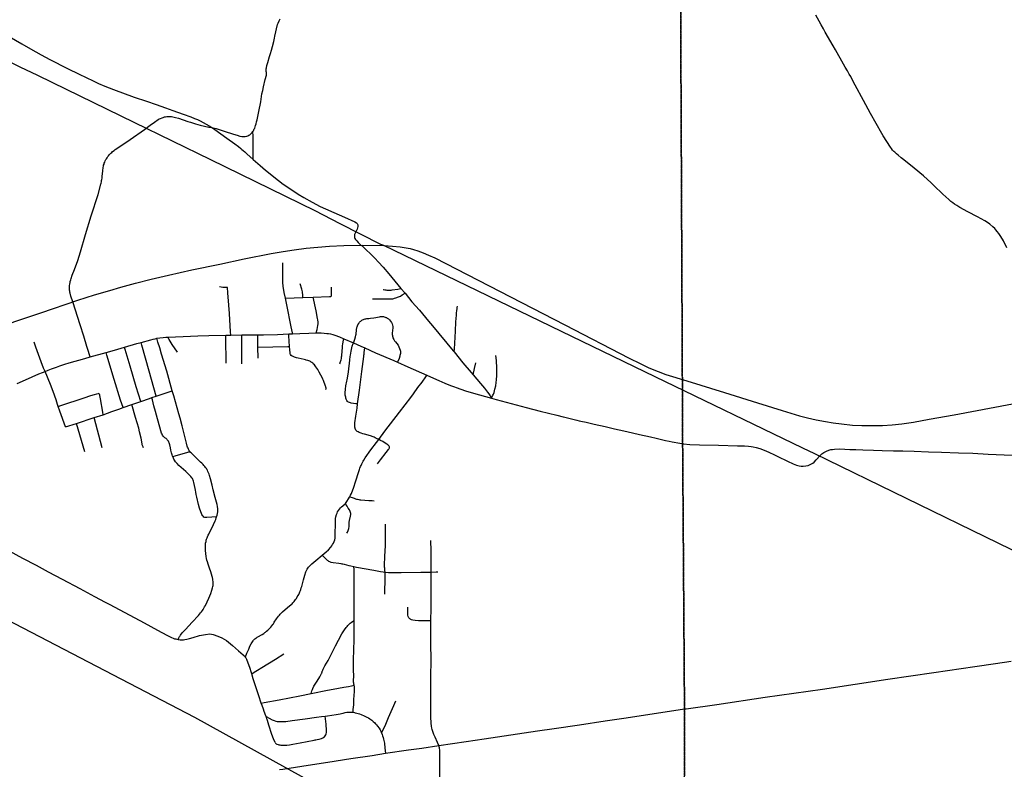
# Model space of a CAD drawing. Header units: feet. Extents: x 2113747 to 2516209, y 960708 to 1356798.
# Tile 34 of 92: x 2291837 to 2302517, y 1151897 to 1160033. Entities that reach past the tile are written whole.
import ezdxf

# ---------------------------------------------------------------- set-up
doc = ezdxf.new("R2010")
doc.units = ezdxf.units.FT
doc.header["$LTSCALE"] = 20
doc.header["$MEASUREMENT"] = 0
doc.linetypes.add('OhDOT_USTN3', pattern=[0.22, 0.165, -0.055])
doc.linetypes.add('rr2', pattern=[0])
for name, color, linetype in [('GM_X_City_Street', 251, 'Continuous'), ('GM_X_County_Road', 3, 'Continuous'), ('GM_X_Rail_Line', 251, 'rr2'), ('GM_X_State_Route', 1, 'Continuous'), ('GM_X_Township', 251, 'OhDOT_USTN3'), ('GM_X_Township_Road', 4, 'Continuous'), ('GM_X_Township_Subdivision', 4, 'Continuous')]:
    doc.layers.add(name, color=color, linetype=linetype)

msp = doc.modelspace()

# ---------------------------------------------------------------- linework, layer by layer
at = {"layer": 'GM_X_City_Street', "flags": 128}
for points in [[(2294765, 1156487), (2294757, 1156602), (2294755, 1156623)], [(2295310, 1156299), (2295313, 1156306), (2295315, 1156313), (2295318, 1156323), (2295321, 1156332), (2295323, 1156341), (2295326, 1156356), (2295327, 1156366), (2295329, 1156375), (2295330, 1156384), (2295331, 1156392), (2295337, 1156474), (2295339, 1156496), (2295343, 1156513), (2295351, 1156557), (2295354, 1156570)], [(2294774, 1156399), (2294771, 1156407), (2294770, 1156416), (2294768, 1156449), (2294765, 1156487)], [(2295503, 1155862), (2295483, 1155864), (2295457, 1155868), (2295434, 1155872), (2295424, 1155875), (2295413, 1155878), (2295404, 1155883), (2295398, 1155886), (2295393, 1155890), (2295386, 1155899), (2295382, 1155907), (2295378, 1155916), (2295375, 1155925), (2295373, 1155935), (2295371, 1155946), (2295369, 1155957), (2295369, 1155964), (2295369, 1155973), (2295372, 1156034), (2295374, 1156048), (2295376, 1156060), (2295379, 1156076), (2295383, 1156093), (2295393, 1156144), (2295404, 1156212), (2295417, 1156337), (2295418, 1156353), (2295420, 1156366), (2295422, 1156376), (2295425, 1156393), (2295433, 1156434), (2295443, 1156489), (2295446, 1156500), (2295449, 1156509), (2295457, 1156526)], [(2295503, 1155862), (2295522, 1156012), (2295550, 1156216), (2295569, 1156379), (2295571, 1156393), (2295573, 1156404), (2295575, 1156421), (2295579, 1156448), (2295582, 1156471)], [(2295155, 1156018), (2295158, 1156022), (2295160, 1156025), (2295161, 1156029), (2295160, 1156037), (2295159, 1156041), (2295156, 1156048), (2295153, 1156056), (2295131, 1156118), (2295126, 1156130), (2295121, 1156142), (2295087, 1156209), (2295078, 1156223), (2295070, 1156238), (2295060, 1156251), (2295051, 1156265), (2295043, 1156275), (2295034, 1156286), (2295022, 1156297), (2295015, 1156304), (2295007, 1156311), (2294999, 1156317), (2294990, 1156322), (2294983, 1156326), (2294975, 1156329), (2294961, 1156333), (2294946, 1156338), (2294937, 1156340), (2294921, 1156344), (2294858, 1156359), (2294839, 1156364), (2294819, 1156371), (2294804, 1156377), (2294804, 1156377), (2294794, 1156381), (2294782, 1156388), (2294774, 1156399)], [(2295731, 1155475), (2295798, 1155566), (2295957, 1155775), (2296079, 1155932), (2296110, 1155974), (2296156, 1156040), (2296201, 1156099), (2296243, 1156157), (2296255, 1156174)], [(2295731, 1155475), (2295707, 1155489), (2295693, 1155496), (2295682, 1155502), (2295671, 1155507), (2295662, 1155510), (2295653, 1155513), (2295644, 1155516), (2295578, 1155533), (2295558, 1155539), (2295540, 1155544), (2295530, 1155548), (2295518, 1155553), (2295507, 1155559), (2295499, 1155565), (2295491, 1155572), (2295485, 1155579), (2295479, 1155588), (2295477, 1155594), (2295475, 1155602), (2295474, 1155608), (2295473, 1155615), (2295472, 1155623), (2295472, 1155632), (2295474, 1155659), (2295485, 1155730), (2295497, 1155818), (2295503, 1155862)], [(2295417, 1154855), (2295426, 1154871), (2295435, 1154891), (2295461, 1154960), (2295480, 1155017), (2295514, 1155128), (2295522, 1155150), (2295527, 1155165), (2295535, 1155183), (2295540, 1155195), (2295548, 1155212), (2295555, 1155228), (2295562, 1155241), (2295569, 1155254), (2295586, 1155279), (2295647, 1155364), (2295707, 1155443), (2295731, 1155475)], [(2295718, 1155212), (2295751, 1155255), (2295813, 1155336), (2295838, 1155367), (2295842, 1155372), (2295845, 1155378), (2295848, 1155386), (2295848, 1155393), (2295847, 1155397), (2295845, 1155403), (2295841, 1155407), (2295839, 1155410), (2295835, 1155414), (2295830, 1155419), (2295821, 1155426), (2295803, 1155438), (2295776, 1155454), (2295752, 1155466), (2295731, 1155475)], [(2295370, 1154782), (2295385, 1154803), (2295403, 1154831), (2295414, 1154850), (2295417, 1154855)], [(2295417, 1154855), (2295444, 1154847), (2295466, 1154840), (2295474, 1154837), (2295481, 1154833), (2295490, 1154830), (2295501, 1154828), (2295516, 1154825), (2295526, 1154823), (2295538, 1154822), (2295626, 1154816), (2295659, 1154814), (2295682, 1154812)], [(2295118, 1154220), (2295119, 1154220), (2295163, 1154258), (2295187, 1154280), (2295211, 1154307), (2295222, 1154322), (2295231, 1154337), (2295240, 1154353), (2295248, 1154370), (2295254, 1154388), (2295258, 1154407), (2295259, 1154423), (2295259, 1154446), (2295260, 1154475), (2295263, 1154541), (2295263, 1154557), (2295262, 1154596), (2295264, 1154620), (2295268, 1154639), (2295275, 1154662), (2295281, 1154677), (2295286, 1154690), (2295296, 1154708), (2295305, 1154722), (2295316, 1154734), (2295329, 1154746), (2295342, 1154757), (2295370, 1154782)], [(2295385, 1154459), (2295391, 1154470), (2295399, 1154489), (2295406, 1154510), (2295411, 1154533), (2295412, 1154548), (2295412, 1154560), (2295410, 1154569), (2295410, 1154578), (2295413, 1154598), (2295426, 1154643), (2295429, 1154663), (2295429, 1154672), (2295427, 1154685), (2295422, 1154697), (2295415, 1154712), (2295400, 1154733), (2295388, 1154752), (2295378, 1154768), (2295370, 1154782)], [(2295800, 1154038), (2295799, 1154053), (2295797, 1154070), (2295796, 1154082), (2295795, 1154092), (2295795, 1154104), (2295795, 1154114), (2295799, 1154206), (2295804, 1154327), (2295805, 1154432), (2295805, 1154510), (2295806, 1154559)], [(2293556, 1153307), (2293563, 1153324), (2293567, 1153331), (2293571, 1153339), (2293576, 1153346), (2293581, 1153354), (2293600, 1153378), (2293634, 1153416), (2293707, 1153495), (2293777, 1153568), (2293787, 1153581), (2293800, 1153595), (2293809, 1153608), (2293819, 1153621), (2293826, 1153632), (2293836, 1153648), (2293843, 1153661), (2293851, 1153677), (2293888, 1153754), (2293909, 1153805), (2293923, 1153842), (2293930, 1153867), (2293932, 1153880), (2293934, 1153892), (2293935, 1153902), (2293936, 1153914), (2293935, 1153925), (2293935, 1153937), (2293933, 1153951), (2293932, 1153962), (2293928, 1153978), (2293925, 1153990), (2293911, 1154041), (2293897, 1154081), (2293880, 1154124), (2293873, 1154148), (2293868, 1154167), (2293864, 1154187), (2293861, 1154207), (2293853, 1154272), (2293852, 1154295), (2293852, 1154310)], [(2296302, 1154038), (2296302, 1154096), (2296300, 1154165), (2296299, 1154269), (2296297, 1154380)], [(2294285, 1153117), (2294302, 1153158), (2294321, 1153202), (2294334, 1153234), (2294347, 1153258), (2294354, 1153269), (2294363, 1153282), (2294369, 1153290), (2294375, 1153298), (2294382, 1153305), (2294389, 1153312), (2294397, 1153319), (2294405, 1153325), (2294413, 1153331), (2294421, 1153336), (2294467, 1153362), (2294484, 1153373), (2294497, 1153381), (2294505, 1153387), (2294515, 1153395), (2294527, 1153407), (2294540, 1153420), (2294551, 1153431), (2294560, 1153441), (2294571, 1153455), (2294582, 1153469), (2294589, 1153478), (2294598, 1153493), (2294624, 1153531), (2294634, 1153545), (2294645, 1153560), (2294654, 1153570), (2294663, 1153580), (2294675, 1153592), (2294688, 1153605), (2294743, 1153653), (2294783, 1153687), (2294791, 1153695), (2294801, 1153705), (2294807, 1153712), (2294813, 1153719), (2294821, 1153729), (2294830, 1153741), (2294838, 1153752), (2294848, 1153768), (2294856, 1153782), (2294864, 1153796), (2294871, 1153811), (2294876, 1153823), (2294882, 1153837), (2294886, 1153850), (2294891, 1153866), (2294896, 1153881), (2294914, 1153953), (2294930, 1154006), (2294942, 1154041), (2294948, 1154056), (2294957, 1154071), (2294964, 1154081), (2294970, 1154090), (2294983, 1154105), (2295007, 1154128), (2295050, 1154165), (2295118, 1154220)], [(2295118, 1154220), (2295151, 1154189), (2295160, 1154179), (2295171, 1154168), (2295179, 1154162), (2295187, 1154156), (2295197, 1154152), (2295213, 1154147), (2295239, 1154142), (2295300, 1154133), (2295321, 1154130), (2295333, 1154128), (2295343, 1154126), (2295356, 1154123), (2295406, 1154111), (2295428, 1154106), (2295460, 1154099), (2295463, 1154098)], [(2295463, 1154098), (2295489, 1154093), (2295679, 1154059), (2295749, 1154045), (2295781, 1154041), (2295800, 1154038)], [(2295466, 1153514), (2295465, 1153586), (2295464, 1153693), (2295464, 1153755), (2295465, 1153902), (2295464, 1154066), (2295463, 1154098)], [(2295796, 1153800), (2295801, 1153983), (2295802, 1154000), (2295802, 1154016), (2295801, 1154027), (2295800, 1154038), (2295800, 1154038)], [(2295800, 1154038), (2295807, 1154037), (2295839, 1154035), (2295870, 1154033), (2295893, 1154033), (2295976, 1154033), (2296189, 1154036), (2296237, 1154036), (2296302, 1154038)], [(2296298, 1153511), (2296301, 1153643), (2296301, 1153778), (2296302, 1153911), (2296302, 1154038)], [(2296302, 1154038), (2296353, 1154039), (2296371, 1154041)], [(2296064, 1153534), (2296059, 1153541), (2296054, 1153550), (2296051, 1153557), (2296049, 1153570), (2296047, 1153593), (2296046, 1153657)], [(2294999, 1152721), (2295007, 1152749), (2295009, 1152755), (2295012, 1152763), (2295016, 1152773), (2295029, 1152798), (2295064, 1152854), (2295094, 1152902), (2295104, 1152922), (2295108, 1152930), (2295111, 1152937), (2295113, 1152942), (2295115, 1152947), (2295117, 1152952), (2295118, 1152957), (2295119, 1152962), (2295122, 1152967), (2295125, 1152975), (2295129, 1152983), (2295137, 1152999), (2295148, 1153020), (2295183, 1153080), (2295262, 1153238), (2295294, 1153299), (2295333, 1153367), (2295361, 1153411), (2295379, 1153437), (2295389, 1153449), (2295397, 1153459), (2295405, 1153467), (2295414, 1153475), (2295423, 1153483), (2295434, 1153491), (2295446, 1153500), (2295466, 1153514)], [(2295464, 1152810), (2295464, 1152811), (2295463, 1152821), (2295461, 1152831), (2295459, 1152844), (2295459, 1152856), (2295459, 1152872), (2295460, 1152897), (2295459, 1152988), (2295459, 1153111), (2295460, 1153168), (2295464, 1153328), (2295466, 1153475), (2295466, 1153514)], [(2296064, 1153534), (2296071, 1153529), (2296077, 1153526), (2296085, 1153523), (2296101, 1153519), (2296127, 1153515), (2296163, 1153512), (2296241, 1153512), (2296272, 1153511), (2296298, 1153511)], [(2296384, 1152155), (2296368, 1152190), (2296344, 1152245), (2296331, 1152276), (2296322, 1152298), (2296315, 1152317), (2296311, 1152331), (2296308, 1152345), (2296304, 1152365), (2296301, 1152400), (2296297, 1152467), (2296296, 1152513), (2296297, 1152569), (2296297, 1152730), (2296297, 1152906), (2296299, 1153077), (2296298, 1153270), (2296298, 1153490), (2296298, 1153511)], [(2293556, 1153307), (2293577, 1153304), (2293596, 1153303), (2293613, 1153304), (2293629, 1153305), (2293651, 1153309), (2293679, 1153316), (2293719, 1153328), (2293786, 1153350), (2293852, 1153361), (2293900, 1153366), (2293937, 1153359), (2293986, 1153344), (2294031, 1153323), (2294080, 1153296), (2294144, 1153242), (2294209, 1153184), (2294285, 1153117)], [(2294354, 1152935), (2294351, 1152945), (2294334, 1153004), (2294306, 1153078), (2294300, 1153090), (2294294, 1153102), (2294288, 1153112), (2294285, 1153117)], [(2294354, 1152935), (2294381, 1152951), (2294418, 1152972), (2294465, 1153001), (2294612, 1153094), (2294702, 1153149)], [(2294458, 1152615), (2294431, 1152696), (2294371, 1152880), (2294354, 1152935)], [(2294999, 1152721), (2295177, 1152757), (2295239, 1152769), (2295352, 1152788), (2295403, 1152797), (2295437, 1152804), (2295464, 1152810)], [(2295454, 1152516), (2295456, 1152546), (2295460, 1152598), (2295462, 1152643), (2295466, 1152711), (2295468, 1152731), (2295469, 1152750), (2295470, 1152768), (2295469, 1152784), (2295467, 1152795), (2295466, 1152802), (2295464, 1152810)], [(2294458, 1152615), (2294490, 1152622), (2294650, 1152653), (2294876, 1152695), (2294999, 1152721)], [(2294511, 1152470), (2294508, 1152478), (2294490, 1152526), (2294481, 1152550), (2294466, 1152590), (2294458, 1152615)], [(2295762, 1152292), (2295800, 1152371), (2295839, 1152461), (2295896, 1152590), (2295917, 1152639)], [(2294511, 1152470), (2294576, 1152436), (2294586, 1152432), (2294598, 1152427), (2294617, 1152421), (2294630, 1152418), (2294641, 1152417), (2294652, 1152416), (2294666, 1152415), (2294679, 1152415), (2294694, 1152416), (2294709, 1152417), (2294723, 1152418), (2294793, 1152427), (2294935, 1152446), (2295057, 1152463), (2295112, 1152469), (2295152, 1152474)], [(2294607, 1152190), (2294589, 1152228), (2294571, 1152276), (2294541, 1152375), (2294526, 1152428), (2294522, 1152439), (2294519, 1152447), (2294514, 1152461), (2294511, 1152469), (2294511, 1152470)], [(2294607, 1152190), (2294613, 1152182), (2294619, 1152175), (2294627, 1152170), (2294640, 1152166), (2294648, 1152164), (2294658, 1152162), (2294671, 1152161), (2294685, 1152160), (2294700, 1152160), (2294714, 1152159), (2294736, 1152160), (2294762, 1152163), (2294801, 1152169), (2294878, 1152184), (2294955, 1152199), (2295031, 1152215), (2295042, 1152217), (2295051, 1152219), (2295063, 1152221), (2295086, 1152226), (2295109, 1152232), (2295124, 1152238), (2295135, 1152245), (2295143, 1152251), (2295151, 1152261), (2295157, 1152272), (2295162, 1152284), (2295164, 1152297), (2295165, 1152317), (2295161, 1152386), (2295155, 1152447), (2295152, 1152474)], [(2295152, 1152474), (2295176, 1152478), (2295270, 1152492), (2295292, 1152496), (2295312, 1152499), (2295329, 1152503), (2295347, 1152508), (2295358, 1152511), (2295368, 1152513), (2295385, 1152516), (2295404, 1152517), (2295417, 1152518), (2295429, 1152518), (2295441, 1152517), (2295454, 1152516)], [(2295454, 1152516), (2295455, 1152516), (2295467, 1152514), (2295477, 1152512), (2295493, 1152508), (2295508, 1152503), (2295524, 1152499), (2295542, 1152492), (2295575, 1152479), (2295588, 1152472), (2295604, 1152465), (2295621, 1152455), (2295635, 1152446), (2295645, 1152439), (2295658, 1152429), (2295673, 1152418), (2295688, 1152402), (2295698, 1152391), (2295708, 1152380), (2295720, 1152366), (2295736, 1152344), (2295746, 1152327), (2295754, 1152311), (2295762, 1152292)], [(2295762, 1152292), (2295769, 1152274), (2295774, 1152260), (2295780, 1152241), (2295785, 1152224), (2295788, 1152210), (2295791, 1152195), (2295793, 1152182), (2295799, 1152127), (2295805, 1152071)]]:
    msp.add_lwpolyline(points, dxfattribs=at)
at = {"layer": 'GM_X_County_Road', "flags": 128}
for points in [[(2302546, 1157557), (2302507, 1157631), (2302479, 1157679), (2302466, 1157700), (2302456, 1157713), (2302441, 1157733), (2302426, 1157752), (2302413, 1157765), (2302393, 1157784), (2302360, 1157812), (2302333, 1157831), (2302305, 1157848), (2302228, 1157892), (2302120, 1157949), (2302034, 1157996), (2302001, 1158016), (2301977, 1158032), (2301958, 1158045), (2301937, 1158061), (2301914, 1158080), (2301852, 1158138), (2301754, 1158234), (2301725, 1158262), (2301641, 1158337), (2301540, 1158422), (2301483, 1158468), (2301412, 1158523), (2301397, 1158534), (2301364, 1158562), (2301348, 1158576), (2301339, 1158583), (2301328, 1158594), (2301320, 1158601), (2301316, 1158605), (2301305, 1158617), (2301292, 1158633), (2301281, 1158648), (2301204, 1158773), (2301189, 1158797), (2301067, 1159013), (2300991, 1159154), (2300901, 1159322), (2300871, 1159378), (2300851, 1159415), (2300835, 1159443), (2300816, 1159476), (2300791, 1159519), (2300773, 1159551), (2300685, 1159704), (2300659, 1159750), (2300575, 1159899), (2300556, 1159933), (2300531, 1159978), (2300508, 1160017), (2300471, 1160083)], [(2294367, 1158820), (2294372, 1158828), (2294377, 1158838), (2294382, 1158848), (2294386, 1158857), (2294390, 1158869), (2294395, 1158884), (2294401, 1158903), (2294406, 1158926), (2294412, 1158947), (2294431, 1159037), (2294451, 1159143), (2294465, 1159227), (2294473, 1159266), (2294482, 1159305), (2294501, 1159383), (2294513, 1159430), (2294514, 1159437), (2294515, 1159446), (2294515, 1159453), (2294514, 1159460), (2294512, 1159469), (2294511, 1159477), (2294511, 1159485), (2294512, 1159498), (2294513, 1159511), (2294518, 1159537), (2294527, 1159569), (2294547, 1159632), (2294558, 1159666), (2294568, 1159701), (2294579, 1159742), (2294592, 1159796), (2294600, 1159831), (2294604, 1159854), (2294635, 1159980), (2294641, 1159996), (2294653, 1160022), (2294663, 1160041)], [(2291565, 1159942), (2291861, 1159772), (2291954, 1159717), (2292069, 1159653), (2292164, 1159601), (2292354, 1159504), (2292481, 1159441), (2292635, 1159368), (2292692, 1159341), (2292761, 1159312), (2292853, 1159275), (2293080, 1159192), (2293214, 1159147), (2293316, 1159111), (2293418, 1159077), (2293499, 1159049), (2293610, 1159007), (2293692, 1158977), (2293734, 1158961), (2293765, 1158948), (2293796, 1158934), (2293828, 1158918), (2293861, 1158900), (2293892, 1158881), (2293921, 1158862)], [(2292726, 1158282), (2292726, 1158286), (2292728, 1158297), (2292730, 1158313), (2292732, 1158332), (2292738, 1158394), (2292743, 1158427), (2292746, 1158442), (2292748, 1158453), (2292752, 1158465), (2292755, 1158476), (2292760, 1158488), (2292765, 1158500), (2292772, 1158514), (2292777, 1158524), (2292785, 1158535), (2292792, 1158547), (2292801, 1158557), (2292809, 1158567), (2292818, 1158576), (2292825, 1158584), (2292836, 1158593), (2292845, 1158601), (2292862, 1158614), (2292874, 1158623), (2292945, 1158671), (2293035, 1158732), (2293190, 1158842), (2293254, 1158887), (2293299, 1158920), (2293315, 1158931), (2293326, 1158939), (2293340, 1158948), (2293351, 1158955), (2293366, 1158962), (2293382, 1158969), (2293394, 1158973), (2293407, 1158977), (2293420, 1158979), (2293434, 1158981), (2293449, 1158982), (2293465, 1158982), (2293484, 1158981), (2293500, 1158979), (2293528, 1158972), (2293558, 1158964), (2293661, 1158929), (2293691, 1158920)], [(2293691, 1158920), (2293744, 1158903), (2293793, 1158889), (2293843, 1158876), (2293888, 1158867), (2293921, 1158862)], [(2293921, 1158862), (2293952, 1158840), (2294084, 1158748), (2294169, 1158686), (2294209, 1158655), (2294235, 1158634), (2294247, 1158625), (2294261, 1158613), (2294280, 1158597), (2294301, 1158578), (2294371, 1158516)], [(2293921, 1158862), (2293951, 1158857), (2293969, 1158853), (2293989, 1158846), (2294054, 1158824), (2294155, 1158790), (2294195, 1158778), (2294226, 1158770), (2294245, 1158766), (2294264, 1158765), (2294283, 1158766), (2294301, 1158770), (2294313, 1158774), (2294323, 1158778), (2294333, 1158784), (2294342, 1158791), (2294352, 1158800), (2294360, 1158809), (2294367, 1158819), (2294367, 1158820)], [(2294371, 1158516), (2294370, 1158569), (2294368, 1158768), (2294367, 1158820)], [(2294371, 1158516), (2294445, 1158450), (2294502, 1158399), (2294643, 1158287), (2294696, 1158249), (2294799, 1158179), (2294857, 1158140), (2294920, 1158103), (2295008, 1158051), (2295095, 1158007), (2295302, 1157915), (2295359, 1157891), (2295474, 1157838), (2295491, 1157828), (2295497, 1157822), (2295502, 1157815), (2295505, 1157807), (2295506, 1157798), (2295506, 1157787), (2295503, 1157775), (2295497, 1157761), (2295475, 1157716), (2295469, 1157700), (2295468, 1157690), (2295468, 1157679), (2295470, 1157669), (2295474, 1157659), (2295481, 1157647), (2295487, 1157639), (2295494, 1157631), (2295509, 1157614), (2295539, 1157587), (2295551, 1157577)], [(2292386, 1157058), (2292384, 1157063), (2292382, 1157074), (2292380, 1157086), (2292379, 1157098), (2292378, 1157110), (2292378, 1157123), (2292378, 1157136), (2292379, 1157149), (2292381, 1157163), (2292384, 1157180), (2292386, 1157192), (2292391, 1157209), (2292395, 1157224), (2292408, 1157261), (2292432, 1157322), (2292466, 1157419), (2292495, 1157512), (2292552, 1157700), (2292612, 1157904), (2292687, 1158135), (2292719, 1158246), (2292722, 1158260), (2292725, 1158274), (2292726, 1158282)], [(2295551, 1157577), (2295585, 1157547), (2295654, 1157482), (2295691, 1157444), (2295730, 1157400), (2295778, 1157347), (2295840, 1157276), (2295971, 1157117)], [(2295971, 1157117), (2296017, 1157063)], [(2296017, 1157063), (2296092, 1156970), (2296172, 1156879), (2296271, 1156761), (2296316, 1156709), (2296540, 1156440), (2296550, 1156428)], [(2292603, 1156374), (2292596, 1156397), (2292581, 1156442), (2292567, 1156485), (2292532, 1156597), (2292492, 1156722), (2292414, 1156969), (2292392, 1157034), (2292388, 1157049), (2292386, 1157058)], [(2294797, 1156624), (2294875, 1156627), (2294972, 1156631), (2295054, 1156634)], [(2295054, 1156634), (2295075, 1156635), (2295106, 1156634), (2295139, 1156632), (2295167, 1156628), (2295188, 1156626), (2295210, 1156622), (2295233, 1156616), (2295254, 1156609), (2295307, 1156590), (2295354, 1156570)], [(2292975, 1156479), (2293109, 1156517), (2293154, 1156530)], [(2293154, 1156530), (2293258, 1156559), (2293286, 1156566), (2293307, 1156571), (2293325, 1156575)], [(2293325, 1156575), (2293358, 1156581), (2293392, 1156585), (2293421, 1156587), (2293443, 1156588)], [(2293443, 1156588), (2293609, 1156595), (2293769, 1156601), (2293890, 1156605), (2294074, 1156608)], [(2294074, 1156608), (2294127, 1156609)], [(2294127, 1156609), (2294246, 1156613), (2294246, 1156613)], [(2294246, 1156613), (2294347, 1156613), (2294419, 1156614)], [(2294419, 1156614), (2294480, 1156614), (2294634, 1156618), (2294755, 1156623)], [(2294755, 1156623), (2294797, 1156624)], [(2295354, 1156570), (2295457, 1156526)], [(2292603, 1156374), (2292775, 1156422)], [(2292775, 1156422), (2292864, 1156446), (2292975, 1156479)], [(2295457, 1156526), (2295539, 1156490), (2295582, 1156471)], [(2295582, 1156471), (2295698, 1156419), (2295896, 1156333), (2295936, 1156315)], [(2296550, 1156428), (2296645, 1156310), (2296734, 1156205), (2296756, 1156178)], [(2292112, 1156216), (2292147, 1156230), (2292183, 1156244), (2292235, 1156263), (2292271, 1156276), (2292328, 1156294), (2292375, 1156309), (2292542, 1156356), (2292603, 1156374)], [(2295936, 1156315), (2296046, 1156266), (2296255, 1156174)], [(2291811, 1156084), (2291899, 1156125), (2292046, 1156189), (2292083, 1156205), (2292112, 1156216)], [(2296255, 1156174), (2296292, 1156158), (2296385, 1156117)], [(2296385, 1156117), (2296449, 1156089), (2296509, 1156064), (2296553, 1156047), (2296571, 1156040), (2296671, 1156005), (2296759, 1155978), (2296954, 1155925)], [(2296756, 1156178), (2296834, 1156084), (2296878, 1156034), (2296911, 1155991), (2296925, 1155972), (2296933, 1155962), (2296939, 1155952), (2296954, 1155925)], [(2296954, 1155925), (2297005, 1155911), (2297329, 1155825), (2297484, 1155785), (2297662, 1155739), (2297732, 1155722), (2297751, 1155718), (2297780, 1155711), (2297882, 1155687), (2297907, 1155681), (2297923, 1155677), (2297980, 1155664), (2298069, 1155644), (2298188, 1155617), (2298290, 1155593), (2298338, 1155582), (2298424, 1155563), (2298559, 1155532), (2298680, 1155504), (2298740, 1155490), (2298814, 1155473), (2298843, 1155467), (2298881, 1155459), (2298913, 1155452), (2298997, 1155436), (2299028, 1155432)], [(2299028, 1155432), (2299039, 1155430), (2299107, 1155424), (2299210, 1155419), (2299416, 1155415), (2299622, 1155409), (2299698, 1155407), (2299744, 1155404), (2299771, 1155401), (2299793, 1155398), (2299825, 1155391), (2299867, 1155379), (2299913, 1155361), (2299964, 1155339), (2300024, 1155311), (2300059, 1155294), (2300165, 1155241), (2300227, 1155211), (2300263, 1155198), (2300291, 1155191), (2300314, 1155188), (2300336, 1155187), (2300364, 1155190), (2300389, 1155196), (2300413, 1155206), (2300424, 1155211), (2300439, 1155221), (2300453, 1155232), (2300478, 1155257), (2300520, 1155304), (2300539, 1155322), (2300561, 1155337), (2300588, 1155351), (2300613, 1155361), (2300636, 1155367), (2300654, 1155370), (2300675, 1155372), (2300728, 1155374), (2300788, 1155371), (2300841, 1155370), (2300905, 1155367), (2300984, 1155365), (2301099, 1155361), (2301193, 1155358), (2301315, 1155354), (2301417, 1155352), (2301540, 1155349), (2301695, 1155344), (2301834, 1155339), (2302019, 1155332), (2302175, 1155327), (2302343, 1155319), (2302514, 1155312), (2302658, 1155306)]]:
    msp.add_lwpolyline(points, dxfattribs=at)
at = {"layer": 'GM_X_Rail_Line', "flags": 128}
for points in [[(2295753, 1157594), (2295314, 1157817), (2295042, 1157960), (2293910, 1158512), (2293080, 1158917), (2292346, 1159274), (2292034, 1159427), (2291843, 1159519), (2291530, 1159674)], [(2291851, 1156779), (2292065, 1156851), (2292468, 1156988), (2292649, 1157046), (2292816, 1157094), (2292933, 1157129), (2293094, 1157173), (2293264, 1157217), (2293450, 1157261), (2293703, 1157317), (2294007, 1157381), (2294272, 1157436), (2294565, 1157495), (2294694, 1157517), (2294815, 1157535), (2294943, 1157552), (2295071, 1157565), (2295199, 1157575), (2295354, 1157583), (2295551, 1157586), (2295786, 1157582)], [(2295786, 1157582), (2295753, 1157594)], [(2300332, 1155382), (2298730, 1156157), (2295786, 1157582)], [(2295786, 1157582), (2295882, 1157575), (2295964, 1157567), (2296029, 1157557)], [(2296029, 1157557), (2296071, 1157548), (2296110, 1157538), (2296156, 1157524), (2296214, 1157504), (2296272, 1157479), (2296339, 1157448), (2297750, 1156720), (2298447, 1156360), (2298566, 1156301)], [(2298566, 1156301), (2298662, 1156254), (2298762, 1156215), (2298847, 1156183), (2299074, 1156112), (2299481, 1155986), (2299840, 1155873), (2300107, 1155793), (2300297, 1155735), (2300383, 1155713), (2300478, 1155691), (2300576, 1155672), (2300659, 1155658), (2300752, 1155646), (2300872, 1155633), (2300971, 1155630), (2301088, 1155629), (2301196, 1155630), (2301302, 1155636), (2301406, 1155648), (2301531, 1155666), (2301702, 1155696), (2301972, 1155743), (2302606, 1155863), (2302833, 1155906), (2302917, 1155922), (2303015, 1155942), (2303113, 1155966), (2303223, 1155997), (2303359, 1156039), (2303512, 1156088), (2303697, 1156146), (2304150, 1156290), (2305357, 1156674), (2305795, 1156813), (2306052, 1156893), (2306239, 1156950), (2306324, 1156972), (2306410, 1156989), (2306486, 1157003), (2306554, 1157013), (2306628, 1157020), (2306693, 1157023), (2306761, 1157025), (2306857, 1157023), (2306951, 1157016), (2307019, 1157009), (2307097, 1156997), (2307181, 1156980), (2307265, 1156960), (2307330, 1156942), (2307399, 1156919), (2307461, 1156899), (2307543, 1156871), (2307640, 1156835), (2307740, 1156794), (2307861, 1156746), (2309013, 1156226), (2310212, 1155681), (2310557, 1155527), (2311084, 1155296)], [(2288042, 1155475), (2288285, 1155558), (2288631, 1155674), (2288883, 1155760), (2289205, 1155881), (2289428, 1155959), (2290860, 1156442), (2291851, 1156779)], [(2312712, 1149352), (2312329, 1149539), (2311670, 1149860), (2309037, 1151143), (2307970, 1151662), (2306026, 1152610), (2305571, 1152831), (2302452, 1154353), (2300461, 1155320), (2300332, 1155382)], [(2289136, 1154899), (2291249, 1153756), (2293732, 1152465), (2295741, 1151354), (2295966, 1151233), (2296216, 1151116), (2296448, 1151011), (2296697, 1150929), (2296950, 1150841), (2297228, 1150758), (2297477, 1150695), (2297806, 1150640), (2298106, 1150612), (2298406, 1150603), (2298733, 1150599), (2301536, 1150687), (2303731, 1150766), (2303957, 1150763), (2304151, 1150751), (2304382, 1150716), (2305984, 1150468), (2310414, 1149733), (2312077, 1149446), (2312489, 1149380), (2312712, 1149352)]]:
    msp.add_lwpolyline(points, dxfattribs=at)
at = {"layer": 'GM_X_State_Route', "flags": 128}
for points in [[(2297453, 1152314), (2297634, 1152341), (2297908, 1152381), (2298189, 1152422), (2298415, 1152456), (2299048, 1152552), (2299059, 1152554), (2299065, 1152555), (2299398, 1152602), (2299923, 1152679), (2300545, 1152769), (2301255, 1152876), (2301754, 1152947), (2302196, 1153012), (2302423, 1153046), (2302592, 1153070)], [(2296681, 1152199), (2296876, 1152228), (2297453, 1152314)], [(2295430, 1152014), (2295660, 1152049), (2295805, 1152071), (2296055, 1152108), (2296198, 1152128), (2296384, 1152155)], [(2296384, 1152155), (2296681, 1152199)], [(2294690, 1151900), (2294899, 1151931), (2295013, 1151950)], [(2295013, 1151950), (2295180, 1151976), (2295430, 1152014)], [(2294654, 1151895), (2294690, 1151900)]]:
    msp.add_lwpolyline(points, dxfattribs=at)
at = {"layer": 'GM_X_Township', "flags": 128}
for points in [[(2298939, 1168800), (2299326, 1168799), (2299914, 1168806), (2309530, 1168867), (2311770, 1168875), (2313731, 1168875), (2318230, 1168931), (2322515, 1168974), (2325525, 1169000), (2325637, 1169002), (2325683, 1169008), (2328233, 1168990), (2328408, 1168989), (2328447, 1160090), (2328460, 1159751), (2328502, 1154821), (2328525, 1151478), (2328569, 1144728), (2328572, 1144328), (2328491, 1144330), (2323108, 1144286), (2321217, 1144269), (2318840, 1144268), (2315176, 1144280), (2311712, 1144286), (2311621, 1144272), (2311059, 1144273), (2303719, 1144224), (2299033, 1144176), (2299032, 1145317), (2299048, 1152561), (2299028, 1155428), (2298994, 1162899), (2298978, 1164715), (2298939, 1168800)], [(2273465, 1168621), (2274222, 1168649), (2275702, 1168645), (2277283, 1168667), (2279753, 1168692), (2283763, 1168714), (2286335, 1168753), (2288511, 1168775), (2290765, 1168794), (2291346, 1168797), (2292060, 1168787), (2297619, 1168803), (2298939, 1168800), (2298978, 1164715), (2298994, 1162899), (2299028, 1155428), (2299048, 1152561), (2299032, 1145317), (2299033, 1144176), (2297667, 1144176), (2295498, 1144177), (2292293, 1144206), (2290241, 1144201), (2286547, 1144191), (2284989, 1144172), (2284147, 1144164), (2283046, 1144164), (2282946, 1144163), (2282616, 1144160), (2282224, 1144168), (2278962, 1144111), (2276673, 1144104), (2276352, 1144118), (2275977, 1144134), (2275848, 1144130), (2274451, 1144100), (2273707, 1144117), (2273652, 1147706), (2273648, 1148193), (2273645, 1148717), (2273636, 1149823), (2273632, 1150488), (2273596, 1155295), (2273585, 1158808), (2273560, 1160546), (2273539, 1163372), (2273486, 1167056), (2273465, 1168621)]]:
    msp.add_lwpolyline(points, dxfattribs=at)
at = {"layer": 'GM_X_Township_Road', "flags": 128}
for points in [[(2293491, 1156006), (2293433, 1156218), (2293377, 1156403), (2293356, 1156471), (2293337, 1156533), (2293325, 1156575)], [(2293682, 1155347), (2293677, 1155354), (2293672, 1155363), (2293668, 1155371), (2293664, 1155381), (2293659, 1155394), (2293655, 1155405), (2293645, 1155436), (2293634, 1155480), (2293618, 1155551), (2293601, 1155624), (2293579, 1155707), (2293565, 1155755), (2293546, 1155820), (2293508, 1155951), (2293491, 1156006)], [(2293973, 1154638), (2293973, 1154639), (2293978, 1154655), (2293982, 1154673), (2293985, 1154690), (2293986, 1154706), (2293986, 1154726), (2293984, 1154748), (2293978, 1154773), (2293957, 1154848), (2293936, 1154931), (2293924, 1154982), (2293907, 1155049), (2293896, 1155086), (2293891, 1155100), (2293886, 1155114), (2293879, 1155129), (2293873, 1155143), (2293868, 1155151), (2293862, 1155163), (2293854, 1155173), (2293846, 1155183), (2293836, 1155196), (2293827, 1155205), (2293813, 1155219), (2293799, 1155232), (2293751, 1155277), (2293699, 1155327), (2293690, 1155336), (2293684, 1155345), (2293682, 1155347)], [(2290945, 1154676), (2290967, 1154664), (2291243, 1154515), (2291383, 1154441), (2291482, 1154391), (2291594, 1154335), (2291690, 1154285), (2291869, 1154190), (2292016, 1154112), (2292145, 1154042), (2292298, 1153960), (2292490, 1153858), (2292650, 1153774), (2292766, 1153712), (2292815, 1153687), (2293186, 1153488)], [(2293889, 1154450), (2293938, 1154553), (2293957, 1154595), (2293963, 1154610), (2293969, 1154625), (2293973, 1154638)], [(2293852, 1154310), (2293853, 1154329), (2293854, 1154350), (2293858, 1154369), (2293861, 1154383), (2293864, 1154395), (2293869, 1154408), (2293876, 1154422), (2293883, 1154438), (2293889, 1154450)], [(2293186, 1153488), (2293332, 1153409), (2293433, 1153354), (2293484, 1153328), (2293502, 1153320), (2293518, 1153315), (2293530, 1153312), (2293541, 1153309), (2293556, 1153307)], [(2296388, 1150758), (2296388, 1150770), (2296389, 1150855), (2296388, 1150947), (2296388, 1150967), (2296387, 1150999), (2296388, 1151088), (2296389, 1151304), (2296390, 1151363), (2296391, 1151409), (2296391, 1151495), (2296394, 1151613), (2296395, 1151734), (2296394, 1151796), (2296395, 1151921), (2296396, 1151993), (2296395, 1152075), (2296393, 1152103), (2296389, 1152129), (2296384, 1152155)]]:
    msp.add_lwpolyline(points, dxfattribs=at)
at = {"layer": 'GM_X_Township_Subdivision', "flags": 128}
for points in [[(2294719, 1157009), (2294705, 1157073), (2294694, 1157141), (2294691, 1157182), (2294691, 1157235), (2294693, 1157393)], [(2294092, 1157125), (2294042, 1157128), (2294006, 1157133)], [(2294127, 1156609), (2294125, 1156644), (2294113, 1156844), (2294107, 1156935), (2294096, 1157070), (2294092, 1157125)], [(2294910, 1157018), (2294908, 1157040), (2294903, 1157078), (2294897, 1157107), (2294881, 1157166)], [(2295216, 1157033), (2295217, 1157034), (2295218, 1157036), (2295219, 1157038), (2295220, 1157042), (2295220, 1157046), (2295219, 1157131)], [(2295665, 1157002), (2295732, 1157002), (2295820, 1157002), (2295861, 1157003), (2295873, 1157004), (2295885, 1157005), (2295894, 1157006), (2295904, 1157009), (2295917, 1157013), (2295946, 1157024), (2295967, 1157033), (2295986, 1157045), (2296017, 1157063)], [(2295778, 1157106), (2295784, 1157104), (2295796, 1157101), (2295807, 1157100), (2295819, 1157099), (2295832, 1157098), (2295842, 1157098), (2295852, 1157098), (2295865, 1157099), (2295877, 1157101), (2295938, 1157110), (2295971, 1157117)], [(2294719, 1157009), (2294910, 1157018)], [(2294797, 1156624), (2294795, 1156634), (2294783, 1156701), (2294734, 1156939), (2294719, 1157009)], [(2294910, 1157018), (2295021, 1157023)], [(2295021, 1157023), (2295199, 1157029), (2295204, 1157029), (2295208, 1157030), (2295211, 1157030), (2295214, 1157032), (2295216, 1157033)], [(2295054, 1156634), (2295063, 1156672), (2295068, 1156691), (2295071, 1156714), (2295073, 1156731), (2295074, 1156750), (2295072, 1156774), (2295069, 1156791), (2295053, 1156873), (2295021, 1157023)], [(2296550, 1156428), (2296552, 1156456), (2296565, 1156654), (2296569, 1156755), (2296574, 1156826), (2296576, 1156850), (2296579, 1156872), (2296582, 1156897), (2296584, 1156910), (2296587, 1156923)], [(2295457, 1156526), (2295465, 1156544), (2295473, 1156564), (2295481, 1156591), (2295485, 1156608), (2295487, 1156621), (2295492, 1156666), (2295495, 1156693), (2295497, 1156701), (2295500, 1156709), (2295505, 1156722), (2295514, 1156736), (2295524, 1156750), (2295531, 1156756), (2295537, 1156762), (2295544, 1156767), (2295550, 1156772), (2295557, 1156776), (2295565, 1156780), (2295573, 1156783), (2295583, 1156786), (2295592, 1156787), (2295602, 1156789), (2295623, 1156791), (2295644, 1156793), (2295679, 1156798), (2295741, 1156809), (2295751, 1156811), (2295761, 1156812), (2295775, 1156811), (2295783, 1156810), (2295792, 1156808), (2295800, 1156806), (2295808, 1156802), (2295815, 1156799), (2295823, 1156795), (2295830, 1156790), (2295837, 1156785), (2295850, 1156774), (2295861, 1156761), (2295870, 1156747), (2295877, 1156731), (2295881, 1156718), (2295883, 1156704), (2295884, 1156687), (2295882, 1156661), (2295879, 1156632), (2295879, 1156617), (2295880, 1156607), (2295881, 1156597), (2295883, 1156588), (2295886, 1156579), (2295894, 1156561), (2295902, 1156548), (2295912, 1156536), (2295927, 1156518), (2295941, 1156499), (2295951, 1156482), (2295958, 1156466), (2295963, 1156447), (2295966, 1156434), (2295967, 1156419), (2295966, 1156409), (2295964, 1156399), (2295962, 1156389), (2295959, 1156380), (2295952, 1156357), (2295936, 1156315)], [(2292112, 1156216), (2292097, 1156252), (2292071, 1156320), (2292013, 1156477), (2291993, 1156532)], [(2293319, 1155948), (2293243, 1156218), (2293163, 1156500), (2293154, 1156530)], [(2293548, 1156425), (2293492, 1156508), (2293459, 1156561), (2293443, 1156588)], [(2294075, 1156305), (2294074, 1156580), (2294074, 1156608)], [(2294247, 1156299), (2294246, 1156585), (2294246, 1156613)], [(2294422, 1156477), (2294419, 1156582), (2294419, 1156614)], [(2292959, 1155823), (2292932, 1155904), (2292863, 1156129), (2292784, 1156392), (2292775, 1156422)], [(2293151, 1155890), (2293100, 1156048), (2293035, 1156274), (2292982, 1156453), (2292975, 1156479)], [(2294422, 1156477), (2294747, 1156486), (2294765, 1156487)], [(2294425, 1156361), (2294422, 1156477)], [(2296954, 1155925), (2296967, 1155951), (2296975, 1155967), (2296982, 1155986), (2296992, 1156022), (2297001, 1156060), (2297006, 1156094), (2297010, 1156126), (2297013, 1156170), (2297013, 1156225), (2297012, 1156271), (2297010, 1156314), (2297008, 1156333), (2297003, 1156387)], [(2292256, 1155835), (2292249, 1155856), (2292231, 1155909), (2292200, 1155996), (2292171, 1156073), (2292112, 1156216)], [(2296756, 1156178), (2296770, 1156249), (2296783, 1156309)], [(2293319, 1155948), (2293491, 1156006)], [(2292256, 1155835), (2292284, 1155845), (2292535, 1155929), (2292609, 1155955), (2292647, 1155966), (2292675, 1155974), (2292689, 1155976)], [(2292743, 1155745), (2292738, 1155775), (2292714, 1155919), (2292707, 1155954), (2292705, 1155962), (2292701, 1155968), (2292695, 1155973), (2292689, 1155976)], [(2293055, 1155856), (2293151, 1155890)], [(2293151, 1155890), (2293245, 1155922), (2293270, 1155931)], [(2293270, 1155931), (2293319, 1155948)], [(2293497, 1155293), (2293496, 1155295), (2293491, 1155312), (2293484, 1155332), (2293481, 1155345), (2293477, 1155360), (2293472, 1155388), (2293465, 1155420), (2293461, 1155430), (2293457, 1155442), (2293455, 1155449), (2293450, 1155458), (2293444, 1155467), (2293438, 1155473), (2293432, 1155479), (2293425, 1155486), (2293412, 1155496), (2293401, 1155504), (2293393, 1155513), (2293386, 1155524), (2293381, 1155535), (2293377, 1155547), (2293333, 1155701), (2293310, 1155779), (2293293, 1155843), (2293276, 1155906), (2293270, 1155931)], [(2292333, 1155615), (2292273, 1155785), (2292256, 1155835)], [(2292743, 1155745), (2292837, 1155780)], [(2292837, 1155780), (2292914, 1155807), (2292959, 1155823)], [(2292959, 1155823), (2293055, 1155856)], [(2293181, 1155387), (2293176, 1155398), (2293170, 1155412), (2293166, 1155420), (2293164, 1155431), (2293153, 1155490), (2293138, 1155561), (2293128, 1155600), (2293095, 1155716), (2293055, 1155856)], [(2292453, 1155652), (2292646, 1155714)], [(2292646, 1155714), (2292743, 1155745)], [(2292732, 1155386), (2292646, 1155714)], [(2292333, 1155615), (2292453, 1155652), (2292453, 1155652)], [(2292543, 1155343), (2292453, 1155652)], [(2293497, 1155293), (2293522, 1155300), (2293662, 1155341), (2293682, 1155347)], [(2293788, 1154730), (2293777, 1154770), (2293757, 1154851), (2293754, 1154866), (2293752, 1154881), (2293746, 1154904), (2293743, 1154926), (2293739, 1154946), (2293733, 1154977), (2293727, 1155011), (2293723, 1155026), (2293720, 1155034), (2293716, 1155044), (2293711, 1155052), (2293705, 1155061), (2293693, 1155076), (2293677, 1155093), (2293638, 1155128), (2293565, 1155194), (2293545, 1155215), (2293528, 1155235), (2293516, 1155254), (2293510, 1155264), (2293505, 1155274), (2293497, 1155293)], [(2293973, 1154638), (2293920, 1154634), (2293866, 1154629), (2293854, 1154629), (2293844, 1154631), (2293836, 1154635), (2293827, 1154643), (2293820, 1154652), (2293814, 1154664), (2293788, 1154730)]]:
    msp.add_lwpolyline(points, dxfattribs=at)

doc.saveas('drawing.dxf')
